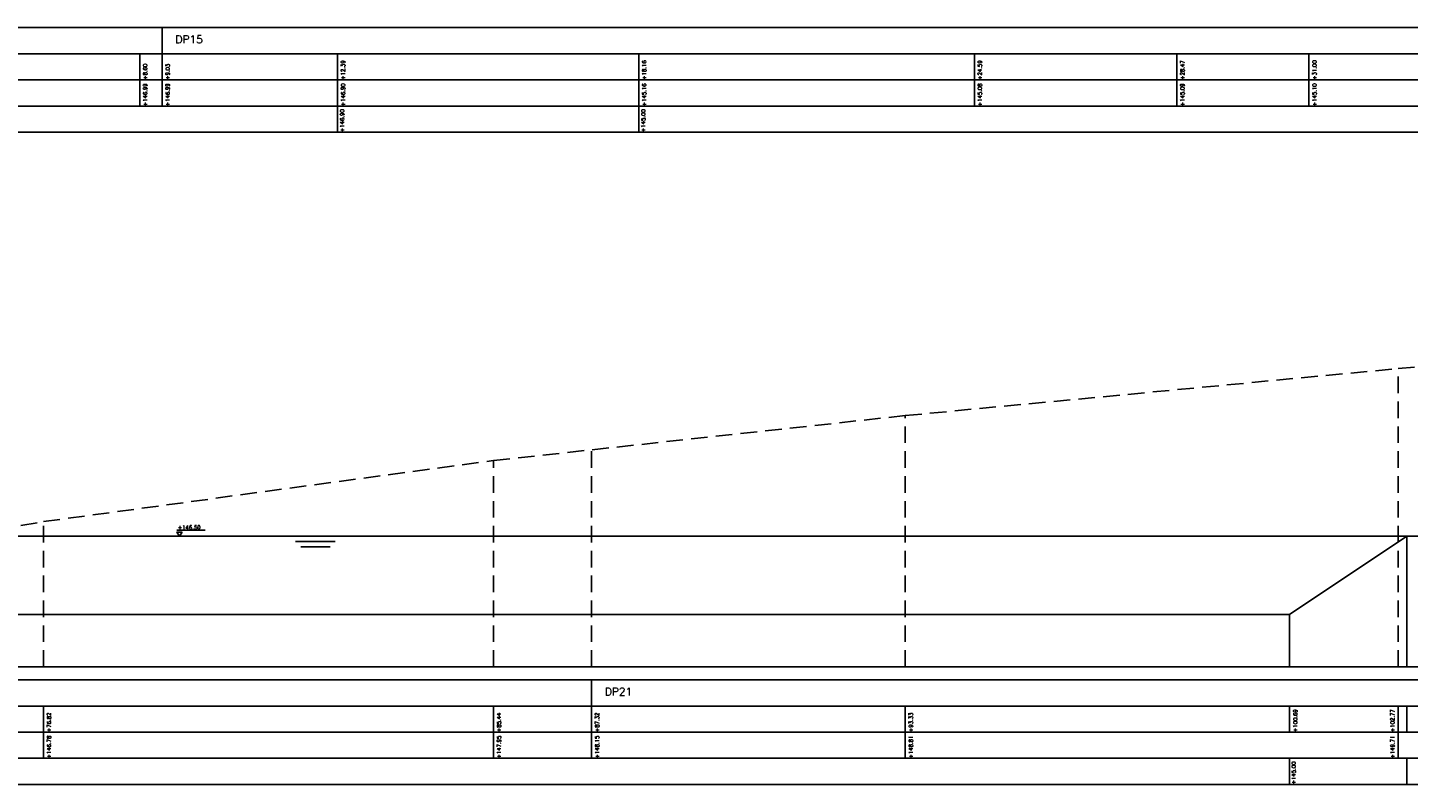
# Model space of a CAD drawing. Header units: metres. Extents: x -32 to 40, y -72 to 118.
# Tile 4 of 25: x -16 to 10, y -70 to -56. Entities that reach past the tile are written whole.
import ezdxf

# ---------------------------------------------------------------- set-up
doc = ezdxf.new("R2010")
doc.units = ezdxf.units.M
doc.linetypes.add('1-200 HIDDEN', pattern=[0.9525, 0.635, -0.3175])
for name, color, linetype in [('PH-BESTAAND', 253, '1-200 HIDDEN'), ('PH-NIEUW-TEKST', 7, 'Continuous'), ('PH-ONTWERP-WATERBERGING', 6, 'Continuous'), ('PH100', 7, 'Continuous')]:
    doc.layers.add(name, color=color, linetype=linetype)
doc.styles.add('ROMANS', font='romans.shx')

msp = doc.modelspace()

# ---------------------------------------------------------------- linework, layer by layer
at = {"layer": 'PH-BESTAAND', "ltscale": 0.5}
for p, q in [((9.865, -62.332), (15.465, -61.832)), ((0.425, -63.232), (9.865, -62.332)), ((9.865, -68.042), (9.865, -62.332)), ((-7.465, -64.092), (0.425, -63.232)), ((0.425, -68.042), (0.425, -63.232)), ((-5.585, -68.042), (-5.585, -63.887)), ((-16.085, -65.262), (-7.465, -64.092)), ((-7.465, -68.042), (-7.465, -64.092)), ((-23.085, -66.502), (-16.085, -65.262)), ((-16.085, -68.042), (-16.085, -65.262))]:
    msp.add_line(p, q, dxfattribs=at)
at = {"layer": 'PH-NIEUW-TEKST'}
msp.add_line((-13.529, -65.425), (-12.989, -65.425), dxfattribs=at)
msp.add_lwpolyline([(-13.428, -65.462), (-13.528, -65.462), (-13.478, -65.542)], close=True, dxfattribs=at)
at = {"layer": 'PH-ONTWERP-WATERBERGING'}
for p, q in [((10.037, -65.542), (7.787, -67.042)), ((10.037, -65.542), (12.037, -65.542)), ((10.037, -65.542), (10.037, -68.042)), ((-23.077, -67.042), (7.787, -67.042)), ((7.787, -67.042), (7.787, -68.042))]:
    msp.add_line(p, q, dxfattribs=at)
at = {"layer": 'PH100'}
for p, q in [((-27, -55.805), (39.635, -55.805)), ((-27, -56.305), (39.635, -56.305)), ((-14.241, -56.305), (-14.241, -57.305)), ((-13.811, -56.305), (-13.811, -57.305)), ((-10.451, -56.305), (-10.451, -57.805)), ((-4.681, -56.305), (-4.681, -57.805)), ((1.749, -56.305), (1.749, -57.305)), ((5.629, -56.305), (5.629, -57.305)), ((8.159, -56.305), (8.159, -57.305)), ((-27, -56.805), (39.635, -56.805)), ((-27, -57.305), (39.635, -57.305)), ((-27, -57.805), (39.635, -57.805)), ((-30.428, -68.292), (34.328, -68.292)), ((-30.428, -68.792), (34.328, -68.792)), ((-16.085, -68.792), (-16.085, -69.792)), ((-7.465, -68.792), (-7.465, -69.792)), ((-5.585, -68.792), (-5.585, -69.792)), ((0.425, -68.792), (0.425, -69.792)), ((7.787, -68.792), (7.787, -69.292)), ((9.865, -68.792), (9.865, -69.792)), ((10.037, -68.792), (10.037, -69.292)), ((-30.428, -69.292), (34.328, -69.292)), ((-30.428, -69.792), (34.328, -69.792)), ((7.787, -69.792), (7.787, -70.292)), ((10.037, -69.792), (10.037, -70.292)), ((-30.428, -70.292), (34.328, -70.292))]:
    msp.add_line(p, q, dxfattribs=at)
at = {"layer": 'PH100', "color": 4, "linetype": 'Continuous'}
for p, q in [((-30.428, -65.542), (10.037, -65.542)), ((-11.256, -65.642), (-10.494, -65.642)), ((-11.156, -65.742), (-10.594, -65.742))]:
    msp.add_line(p, q, dxfattribs=at)
at = {"layer": 'PH100', "color": 5, "linetype": 'Continuous'}
msp.add_line((-30.428, -68.042), (34.328, -68.042), dxfattribs=at)
at = {"layer": 'PH100'}
for points in [[(-13.811, -55.805), (-13.811, -56.305)], [(-5.585, -68.292), (-5.585, -68.792)]]:
    msp.add_lwpolyline(points, dxfattribs=at)

# ---------------------------------------------------------------- texts
at = {"layer": 'PH100', "color": 1, "linetype": 'Continuous', "style": 'ROMANS'}
for s, p in [('DP15', (-13.559, -56.105)), ('DP21', (-5.332, -68.592))]:
    msp.add_text(s, height=0.15, dxfattribs=at).set_placement(p)
at = {"layer": 'PH100', "color": 2, "linetype": 'Continuous', "style": 'ROMANS'}
for s, p in [('+8.60', (-14.098, -56.803)), ('+9.03', (-13.668, -56.803)), ('+12.39', (-10.308, -56.803)), ('+18.16', (-4.538, -56.803)), ('+24.59', (1.892, -56.803)), ('+28.47', (5.772, -56.803)), ('+31.00', (8.302, -56.803)), ('+76.82', (-15.941, -69.29)), ('+85.44', (-7.321, -69.29)), ('+87.32', (-5.441, -69.29)), ('+93.33', (0.569, -69.29)), ('+100.69', (7.936, -69.29)), ('+102.77', (9.797, -69.29))]:
    msp.add_text(s, height=0.075, rotation=90, dxfattribs=at).set_placement(p)
at = {"layer": 'PH100', "color": 8, "linetype": 'Continuous', "style": 'ROMANS'}
for s, p in [('+146.99', (-14.098, -57.309)), ('+146.99', (-13.668, -57.309)), ('+146.90', (-10.308, -57.309)), ('+145.16', (-4.538, -57.309)), ('+145.08', (1.892, -57.309)), ('+145.09', (5.772, -57.309)), ('+145.10', (8.302, -57.309)), ('+146.78', (-15.941, -69.796)), ('+147.95', (-7.321, -69.796)), ('+148.15', (-5.441, -69.796)), ('+148.81', (0.569, -69.796)), ('+149.71', (9.797, -69.796))]:
    msp.add_text(s, height=0.075, rotation=90, dxfattribs=at).set_placement(p)
at = {"layer": 'PH100', "color": 6, "linetype": 'Continuous', "style": 'ROMANS'}
for s, p in [('+146.90', (-10.325, -57.804)), ('+145.00', (-4.555, -57.804)), ('+145.00', (7.903, -70.291))]:
    msp.add_text(s, height=0.075, rotation=90, dxfattribs=at).set_placement(p)
at = {"layer": 'PH100', "color": 2, "linetype": 'Continuous', "style": 'ROMANS'}
msp.add_text('+146.50', height=0.075, dxfattribs=at).set_placement((-13.512, -65.409))

doc.saveas('drawing.dxf')
